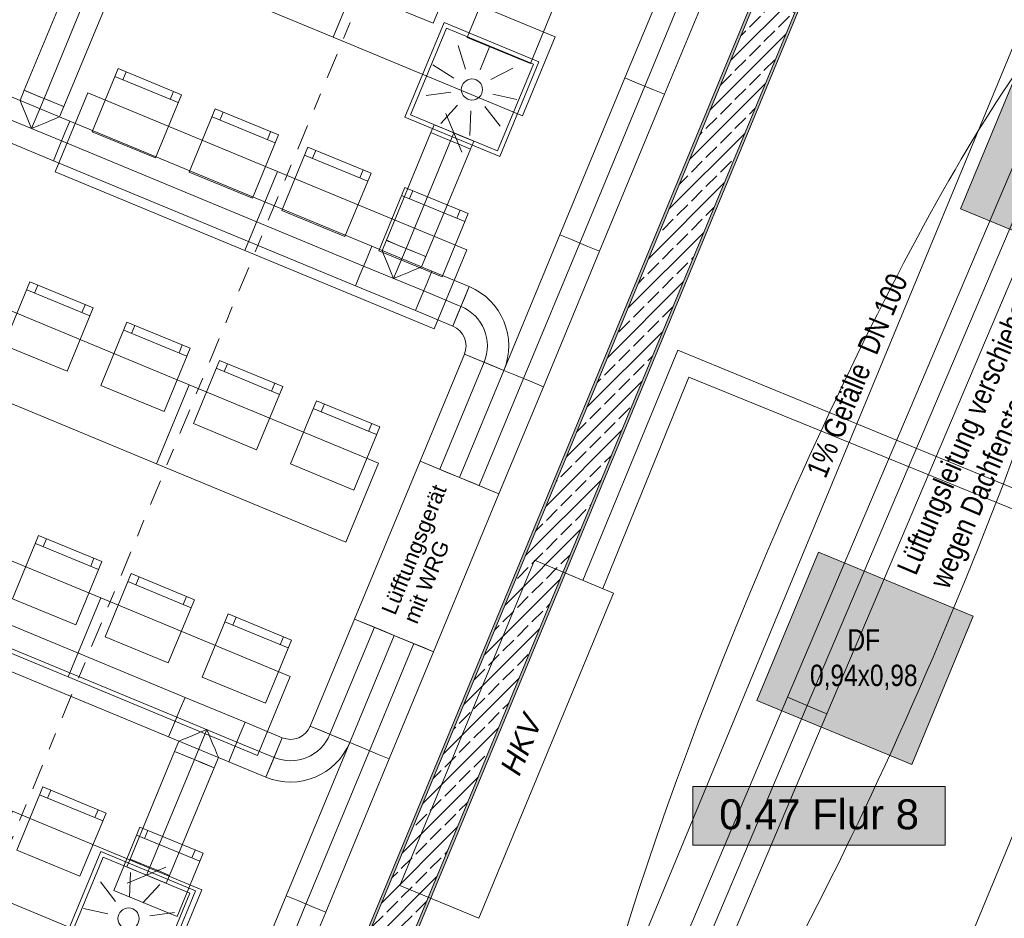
# Model space of a CAD drawing. Header units: metres. Extents: x -79 to 740, y -195 to 69.
# Tile 68 of 183: x 2.82 to 8.58, y 6.2 to 11.46. Entities that reach past the tile are written whole.
import ezdxf
from ezdxf.enums import TextEntityAlignment as Align

# ---------------------------------------------------------------- set-up
doc = ezdxf.new("R2010")
doc.units = ezdxf.units.M
doc.header["$MEASUREMENT"] = 0
doc.linetypes.add('Schnittlinie', pattern=[0.3, 0.15, -0.075, 0, -0.075])
doc.linetypes.add('STRICHPUNKT2', pattern=[12.7, 6.35, -3.175, 0, -3.175])
for name, color, linetype in [('00 Linien_Kreise_Splines', 7, 'Continuous'), ('70 Entwässerung_Schmutzwasser', 7, 'Continuous'), ('70 Heizung', 7, 'Continuous'), ('70 Lüftung', 7, 'Continuous'), ('90 Allgemein Hinweise', 7, 'Continuous'), ('Neubau_10 Wand außen', 7, 'Continuous'), ('Neubau_30 Dachfenster', 7, 'Continuous'), ('Neubau_50 Möblierung', 7, 'Continuous'), ('Neubau_80 Raum', 7, 'Continuous')]:
    doc.layers.add(name, color=color, linetype=linetype)
doc.styles.add('ERSTELLTER_STIL_1', font='ARIALN.TTF')
doc.styles.add('ERSTELLTER_STIL_2', font='ARIALN.TTF')
doc.styles.add('ERSTELLTER_STIL_3', font='arial.ttf')
doc.styles.add('ERSTELLTER_STIL_5', font='arial.ttf')
doc.linetypes.add('Wolke', pattern='A,0,[3,995_ARC_240 MEN_GR_EG_2607011.Shx,S=0.015817,R=0,X=-0.000255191,Y=0.048578],-1.9835,0', length=1.9835)
pattern_1 = [(45, (0, 0), (-0.01767767, 0.01767767), [0, -0.025])]

# ---------------------------------------------------------------- blocks, each defined once
blk = doc.blocks.new('Stuhl 02 27[58]_1', base_point=(3.7373, 6.2108))
at = {"layer": 'Neubau_50 Möblierung', "color": 8, "linetype": 'Continuous', "lineweight": 18}
for p, q in [((3.8705, 6.5344), (3.5006, 6.6867)), ((3.5468, 6.6676), (3.5658, 6.7139)), ((3.8242, 6.5534), (3.8433, 6.5997))]:
    blk.add_line(p, q, dxfattribs=at)
at = {"layer": 'Neubau_50 Möblierung', "color": 8, "linetype": 'Continuous', "lineweight": 18, "flags": 128}
blk.add_lwpolyline([(3.7373, 6.2108), (3.3674, 6.363), (3.5196, 6.7329), (3.8895, 6.5807)], close=True, dxfattribs=at)
blk = doc.blocks.new('Stuhl 02 27[59]_1', base_point=(3.1693, 6.4464))
at = {"layer": 'Neubau_50 Möblierung', "color": 8, "linetype": 'Continuous', "lineweight": 18}
for p, q in [((3.3028, 6.7699), (2.933, 6.9225)), ((2.9793, 6.9034), (2.9983, 6.9496)), ((3.2566, 6.789), (3.2756, 6.8352))]:
    blk.add_line(p, q, dxfattribs=at)
at = {"layer": 'Neubau_50 Möblierung', "color": 8, "linetype": 'Continuous', "lineweight": 18, "flags": 128}
blk.add_lwpolyline([(3.1693, 6.4464), (2.7995, 6.599), (2.9521, 6.9687), (3.3219, 6.8161)], close=True, dxfattribs=at)
blk = doc.blocks.new('Schultisch 27[99]_1', base_point=(3.6917, 5.9055))
at = {"layer": 'Neubau_50 Möblierung', "color": 8, "linetype": 'Continuous', "lineweight": 18, "flags": 128}
blk.add_lwpolyline([(3.6917, 5.9055), (2.583, 6.3647), (2.7744, 6.8266), (3.883, 6.3674)], close=True, dxfattribs=at)
blk = doc.blocks.new('Stuhl 02 27[102]_1', base_point=(3.1452, 7.9172))
at = {"layer": 'Neubau_50 Möblierung', "color": 8, "linetype": 'Continuous', "lineweight": 18}
for p, q in [((2.9548, 8.3741), (2.9738, 8.4203)), ((3.2784, 8.2409), (2.9085, 8.3931)), ((3.2322, 8.2599), (3.2512, 8.3061))]:
    blk.add_line(p, q, dxfattribs=at)
at = {"layer": 'Neubau_50 Möblierung', "color": 8, "linetype": 'Continuous', "lineweight": 18, "flags": 128}
blk.add_lwpolyline([(3.1452, 7.9172), (2.7753, 8.0694), (2.9276, 8.4393), (3.2975, 8.2871)], close=True, dxfattribs=at)
blk = doc.blocks.new('Stuhl 02 27[104]_1', base_point=(4.2539, 7.458))
at = {"layer": 'Neubau_50 Möblierung', "color": 8, "linetype": 'Continuous', "lineweight": 18}
for p, q in [((4.0634, 7.9149), (4.0825, 7.9611)), ((4.3871, 7.7817), (4.0172, 7.9339)), ((4.3409, 7.8007), (4.3599, 7.8469))]:
    blk.add_line(p, q, dxfattribs=at)
at = {"layer": 'Neubau_50 Möblierung', "color": 8, "linetype": 'Continuous', "lineweight": 18, "flags": 128}
blk.add_lwpolyline([(4.2539, 7.458), (3.884, 7.6102), (4.0362, 7.9801), (4.4061, 7.8279)], close=True, dxfattribs=at)
blk = doc.blocks.new('Stuhl 02 27[105]_1', base_point=(3.6859, 7.6936))
at = {"layer": 'Neubau_50 Möblierung', "color": 8, "linetype": 'Continuous', "lineweight": 18}
for p, q in [((3.4959, 8.1507), (3.5149, 8.1969)), ((3.8194, 8.0171), (3.4497, 8.1697)), ((3.7732, 8.0362), (3.7923, 8.0824))]:
    blk.add_line(p, q, dxfattribs=at)
at = {"layer": 'Neubau_50 Möblierung', "color": 8, "linetype": 'Continuous', "lineweight": 18, "flags": 128}
blk.add_lwpolyline([(3.6859, 7.6936), (3.3161, 7.8462), (3.4687, 8.216), (3.8385, 8.0634)], close=True, dxfattribs=at)
blk = doc.blocks.new('Stuhl 02 27[107]_1', base_point=(3.6619, 9.1644))
at = {"layer": 'Neubau_50 Möblierung', "color": 8, "linetype": 'Continuous', "lineweight": 18}
for p, q in [((3.7951, 9.4881), (3.4252, 9.6403)), ((3.4714, 9.6213), (3.4904, 9.6676)), ((3.7488, 9.5071), (3.7679, 9.5534))]:
    blk.add_line(p, q, dxfattribs=at)
at = {"layer": 'Neubau_50 Möblierung', "color": 8, "linetype": 'Continuous', "lineweight": 18, "flags": 128}
blk.add_lwpolyline([(3.6619, 9.1644), (3.292, 9.3167), (3.4442, 9.6866), (3.8141, 9.5343)], close=True, dxfattribs=at)
blk = doc.blocks.new('Stuhl 02 27[108]_1', base_point=(3.0939, 9.4001))
at = {"layer": 'Neubau_50 Möblierung', "color": 8, "linetype": 'Continuous', "lineweight": 18}
for p, q in [((3.2274, 9.7236), (2.8576, 9.8762)), ((2.9038, 9.8571), (2.9229, 9.9033)), ((3.1812, 9.7427), (3.2002, 9.7889))]:
    blk.add_line(p, q, dxfattribs=at)
at = {"layer": 'Neubau_50 Möblierung', "color": 8, "linetype": 'Continuous', "lineweight": 18, "flags": 128}
blk.add_lwpolyline([(3.0939, 9.4001), (2.7241, 9.5527), (2.8767, 9.9224), (3.2464, 9.7698)], close=True, dxfattribs=at)
blk = doc.blocks.new('Stuhl 02 27[109]_1', base_point=(4.7705, 8.7052))
at = {"layer": 'Neubau_50 Möblierung', "color": 8, "linetype": 'Continuous', "lineweight": 18}
for p, q in [((4.9037, 9.0289), (4.5338, 9.1811)), ((4.5801, 9.1621), (4.5991, 9.2083)), ((4.8575, 9.0479), (4.8765, 9.0942))]:
    blk.add_line(p, q, dxfattribs=at)
at = {"layer": 'Neubau_50 Möblierung', "color": 8, "linetype": 'Continuous', "lineweight": 18, "flags": 128}
blk.add_lwpolyline([(4.7705, 8.7052), (4.4006, 8.8575), (4.5529, 9.2274), (4.9228, 9.0751)], close=True, dxfattribs=at)
blk = doc.blocks.new('Stuhl 02 27[110]_1', base_point=(4.2025, 8.9408))
at = {"layer": 'Neubau_50 Möblierung', "color": 8, "linetype": 'Continuous', "lineweight": 18}
for p, q in [((4.336, 9.2644), (3.9663, 9.417)), ((4.0125, 9.3979), (4.0316, 9.4441)), ((4.2898, 9.2834), (4.3089, 9.3297))]:
    blk.add_line(p, q, dxfattribs=at)
at = {"layer": 'Neubau_50 Möblierung', "color": 8, "linetype": 'Continuous', "lineweight": 18, "flags": 128}
blk.add_lwpolyline([(4.2025, 8.9408), (3.8328, 9.0934), (3.9854, 9.4632), (4.3551, 9.3106)], close=True, dxfattribs=at)
blk = doc.blocks.new('Stuhl 02 27[112]_1', base_point=(4.1785, 10.4117))
at = {"layer": 'Neubau_50 Möblierung', "color": 8, "linetype": 'Continuous', "lineweight": 18}
for p, q in [((4.3117, 10.7353), (3.9418, 10.8876)), ((3.988, 10.8686), (4.0071, 10.9148)), ((4.2655, 10.7544), (4.2845, 10.8006))]:
    blk.add_line(p, q, dxfattribs=at)
at = {"layer": 'Neubau_50 Möblierung', "color": 8, "linetype": 'Continuous', "lineweight": 18, "flags": 128}
blk.add_lwpolyline([(4.1785, 10.4117), (3.8086, 10.5639), (3.9608, 10.9338), (4.3307, 10.7816)], close=True, dxfattribs=at)
blk = doc.blocks.new('Stuhl 02 27[113]_1', base_point=(3.6105, 10.6473))
at = {"layer": 'Neubau_50 Möblierung', "color": 8, "linetype": 'Continuous', "lineweight": 18}
for p, q in [((3.744, 10.9708), (3.3742, 11.1234)), ((3.4205, 11.1044), (3.4395, 11.1506)), ((3.6978, 10.9899), (3.7168, 11.0361))]:
    blk.add_line(p, q, dxfattribs=at)
at = {"layer": 'Neubau_50 Möblierung', "color": 8, "linetype": 'Continuous', "lineweight": 18, "flags": 128}
blk.add_lwpolyline([(3.6105, 10.6473), (3.2407, 10.7999), (3.3933, 11.1696), (3.7631, 11.0171)], close=True, dxfattribs=at)
blk = doc.blocks.new('Stuhl 02 27[114]_1', base_point=(5.2871, 9.9525))
at = {"layer": 'Neubau_50 Möblierung', "color": 8, "linetype": 'Continuous', "lineweight": 18}
for p, q in [((5.4203, 10.2761), (5.0504, 10.4284)), ((5.0967, 10.4093), (5.1157, 10.4556)), ((5.3741, 10.2952), (5.3931, 10.3414))]:
    blk.add_line(p, q, dxfattribs=at)
at = {"layer": 'Neubau_50 Möblierung', "color": 8, "linetype": 'Continuous', "lineweight": 18, "flags": 128}
blk.add_lwpolyline([(5.2871, 9.9525), (4.9172, 10.1047), (5.0695, 10.4746), (5.4394, 10.3224)], close=True, dxfattribs=at)
blk = doc.blocks.new('Stuhl 02 27[115]_1', base_point=(4.7191, 10.1881))
at = {"layer": 'Neubau_50 Möblierung', "color": 8, "linetype": 'Continuous', "lineweight": 18}
for p, q in [((4.8526, 10.5116), (4.4829, 10.6642)), ((4.5291, 10.6451), (4.5482, 10.6914)), ((4.8064, 10.5307), (4.8255, 10.5769))]:
    blk.add_line(p, q, dxfattribs=at)
at = {"layer": 'Neubau_50 Möblierung', "color": 8, "linetype": 'Continuous', "lineweight": 18, "flags": 128}
blk.add_lwpolyline([(4.7191, 10.1881), (4.3494, 10.3407), (4.502, 10.7104), (4.8717, 10.5578)], close=True, dxfattribs=at)
blk = doc.blocks.new('Stuhl 02 27[160]_1', base_point=(5.8038, 11.1997))
at = {"layer": 'Neubau_50 Möblierung', "color": 8, "linetype": 'Continuous', "lineweight": 18}
for p, q in [((5.6133, 11.6566), (5.6323, 11.7028)), ((5.937, 11.5234), (5.5671, 11.6756)), ((5.8907, 11.5424), (5.9098, 11.5886))]:
    blk.add_line(p, q, dxfattribs=at)
at = {"layer": 'Neubau_50 Möblierung', "color": 8, "linetype": 'Continuous', "lineweight": 18, "flags": 128}
blk.add_lwpolyline([(5.8038, 11.1997), (5.4339, 11.3519), (5.5861, 11.7218), (5.956, 11.5696)], close=True, dxfattribs=at)
blk = doc.blocks.new('Stuhl 02 27[161]_1', base_point=(5.2358, 11.4353))
at = {"layer": 'Neubau_50 Möblierung', "color": 8, "linetype": 'Continuous', "lineweight": 18}
for p, q in [((5.0457, 11.8924), (5.0648, 11.9386)), ((5.3693, 11.7589), (4.9995, 11.9114)), ((5.3231, 11.7779), (5.3421, 11.8241))]:
    blk.add_line(p, q, dxfattribs=at)
at = {"layer": 'Neubau_50 Möblierung', "color": 8, "linetype": 'Continuous', "lineweight": 18, "flags": 128}
blk.add_lwpolyline([(5.2358, 11.4353), (4.866, 11.5879), (5.0186, 11.9577), (5.3883, 11.8051)], close=True, dxfattribs=at)
blk = doc.blocks.new('Schultisch 27[220]_1', base_point=(3.0997, 7.6119))
at = {"layer": 'Neubau_50 Möblierung', "color": 8, "linetype": 'Continuous', "lineweight": 18, "flags": 128}
blk.add_lwpolyline([(3.0997, 7.6119), (1.991, 8.0712), (2.1824, 8.5331), (3.291, 8.0739)], close=True, dxfattribs=at)
blk = doc.blocks.new('Schultisch 27[221]_1', base_point=(4.2083, 7.1527))
at = {"layer": 'Neubau_50 Möblierung', "color": 8, "linetype": 'Continuous', "lineweight": 18, "flags": 128}
blk.add_lwpolyline([(4.2083, 7.1527), (3.0997, 7.6119), (3.291, 8.0739), (4.3997, 7.6147)], close=True, dxfattribs=at)
blk = doc.blocks.new('Schultisch 27[222]_1', base_point=(3.6163, 8.8592))
at = {"layer": 'Neubau_50 Möblierung', "color": 8, "linetype": 'Continuous', "lineweight": 18, "flags": 128}
blk.add_lwpolyline([(3.6163, 8.8592), (2.5076, 9.3184), (2.699, 9.7803), (3.8076, 9.3211)], close=True, dxfattribs=at)
blk = doc.blocks.new('Schultisch 27[223]_1', base_point=(4.7249, 8.4))
at = {"layer": 'Neubau_50 Möblierung', "color": 8, "linetype": 'Continuous', "lineweight": 18, "flags": 128}
blk.add_lwpolyline([(4.7249, 8.4), (3.6163, 8.8592), (3.8076, 9.3211), (4.9163, 8.8619)], close=True, dxfattribs=at)
blk = doc.blocks.new('Schultisch 27[224]_1', base_point=(4.1329, 10.1064))
at = {"layer": 'Neubau_50 Möblierung', "color": 8, "linetype": 'Continuous', "lineweight": 18, "flags": 128}
blk.add_lwpolyline([(4.1329, 10.1064), (3.0243, 10.5656), (3.2156, 11.0276), (4.3243, 10.5683)], close=True, dxfattribs=at)
blk = doc.blocks.new('Schultisch 27[225]_1', base_point=(5.2416, 9.6472))
at = {"layer": 'Neubau_50 Möblierung', "color": 8, "linetype": 'Continuous', "lineweight": 18, "flags": 128}
blk.add_lwpolyline([(5.2416, 9.6472), (4.1329, 10.1064), (4.3243, 10.5683), (5.4329, 10.1091)], close=True, dxfattribs=at)
blk = doc.blocks.new('Schultisch 27[250]_1', base_point=(4.6495, 11.3536))
at = {"layer": 'Neubau_50 Möblierung', "color": 8, "linetype": 'Continuous', "lineweight": 18, "flags": 128}
blk.add_lwpolyline([(4.6495, 11.3536), (3.5409, 11.8129), (3.7322, 12.2748), (4.8409, 11.8156)], close=True, dxfattribs=at)
blk = doc.blocks.new('Schultisch 27[251]_1', base_point=(5.7582, 10.8944))
at = {"layer": 'Neubau_50 Möblierung', "color": 8, "linetype": 'Continuous', "lineweight": 18, "flags": 128}
blk.add_lwpolyline([(5.7582, 10.8944), (4.6495, 11.3536), (4.8409, 11.8156), (5.9495, 11.3564)], close=True, dxfattribs=at)
blk = doc.blocks.new('Flur 8_0.47_56_1', base_point=(35.3014, -1.1375))
at = {"layer": 'Neubau_80 Raum', "linetype": 'Continuous', "lineweight": 0, "true_color": 0x2a201c}
blk.add_hatch(color=250, dxfattribs=at).paths.add_polyline_path([(6.7541, 6.6282), (8.2307, 6.6282), (8.2307, 6.9719), (6.7541, 6.9719)])
at = {"layer": 'Neubau_80 Raum', "color": 7, "linetype": 'Continuous', "lineweight": 9, "flags": 128}
blk.add_lwpolyline([(6.7541, 6.6282), (8.2307, 6.6282), (8.2307, 6.9719), (6.7541, 6.9719)], close=True, dxfattribs=at)
at = {"layer": 'Neubau_80 Raum', "color": 7, "lineweight": 9, "style": 'ERSTELLTER_STIL_3'}
blk.add_attdef('stApartmentId', text='', height=0.175, dxfattribs=at).set_placement((7.4924, 6.8086), align=Align.MIDDLE_CENTER)
at = {"layer": 'Neubau_80 Raum', "color": 7, "lineweight": 9}
for tag, height, style, p in [('DUMMY_850', 0.2, 'ERSTELLTER_STIL_1', (36.3867, 0.4022)), ('ROOM_NAME', 0.2, 'ERSTELLTER_STIL_1', (34.0514, 0.3403)), ('ROOM_NUMBER', 0.175, 'ERSTELLTER_STIL_3', (34.2161, -0.2078)), ('measuredNetAreaCode', 0.175, 'ERSTELLTER_STIL_3', (34.2161, -0.7234)), ('perimeterCode', 0.175, 'ERSTELLTER_STIL_3', (34.2161, -1.0672)), ('ceilingHeightCode', 0.175, 'ERSTELLTER_STIL_3', (34.2161, -1.4109)), ('measuredAreaCode', 0.175, 'ERSTELLTER_STIL_3', (34.2161, -1.7547)), ('DUMMY_851_0', 0.175, 'ERSTELLTER_STIL_3', (36.1469, -1.7547)), ('DUMMY_852', 0.175, 'ERSTELLTER_STIL_3', (34.2161, -2.0984)), ('DUMMY_851_1', 0.175, 'ERSTELLTER_STIL_3', (36.1469, -2.0984)), ('DUMMY_853', 0.175, 'ERSTELLTER_STIL_3', (34.2161, -2.4422)), ('DUMMY_851_2', 0.175, 'ERSTELLTER_STIL_3', (36.1469, -2.4422))]:
    blk.add_attdef(tag, text='', height=height, dxfattribs=dict(at, style=style)).set_placement(p, align=Align.TOP_LEFT)

msp = doc.modelspace()

# ---------------------------------------------------------------- hatches: boundary and pattern name
at = {"layer": 'Neubau_10 Wand außen', "linetype": 'Continuous', "lineweight": 0, "true_color": 0x000000}
h = msp.add_hatch(dxfattribs=at)
h.set_pattern_fill('Gips_0001', color=18, style=0, pattern_type=2)
h.set_pattern_definition(pattern_1)
h.paths.add_polyline_path([(8.0059, 13.7469), (4.4008, 5.0435), (4.4147, 5.0378), (8.0221, 13.7469)])
h = msp.add_hatch(dxfattribs=at)
h.set_pattern_fill('Beton_Stahlbeton_0001', color=18, style=0, pattern_type=2)
h.set_pattern_definition([(45, (0, 0), (-0.0848528, 0.0848528), []), (45, (-0.04243, 0.04243), (-0.0848528, 0.0848528), [0.09, -0.03])])
h.paths.add_polyline_path([(8.0283, 13.7619), (4.4147, 5.0378), (4.4609, 5.0186), (4.6364, 4.9459), (8.2881, 13.7619)])
h = msp.add_hatch(dxfattribs=at)
h.set_pattern_fill('Gips_0001', color=18, style=0, pattern_type=2)
h.set_pattern_definition(pattern_1)
h.paths.add_polyline_path([(8.2819, 13.7469), (4.6364, 4.9459), (4.6503, 4.9402), (8.2981, 13.7469)])
at = {"layer": 'Neubau_30 Dachfenster', "linetype": 'Continuous', "lineweight": 0, "true_color": 0x000000}
for points in [[(8.3203, 10.3502), (9.2257, 9.9752), (9.5855, 10.8437), (8.6801, 11.2187)], [(7.129, 7.474), (8.0344, 7.099), (8.3941, 7.9675), (7.4887, 8.3425)]]:
    msp.add_hatch(color=18, dxfattribs=at).paths.add_polyline_path(points)

# ---------------------------------------------------------------- linework, layer by layer
at = {"layer": '00 Linien_Kreise_Splines', "color": 7, "linetype": 'Schnittlinie', "lineweight": 9}
msp.add_lwpolyline([(-4.8577, -11.7502), (13.1391, 31.6887)], dxfattribs=at)
at = {"layer": '70 Entwässerung_Schmutzwasser', "color": 34, "linetype": 'Continuous', "lineweight": 18, "true_color": 0xa85100}
msp.add_line((3.959, 0.031), (12.3142, 20.2022), dxfattribs=at)
at = {"layer": '70 Heizung', "color": 5, "linetype": 'Continuous', "lineweight": 18}
for p, q in [((6.6653, 9.5234), (6.1107, 8.1766)), ((8.8853, 8.6093), (6.6653, 9.5234))]:
    msp.add_line(p, q, dxfattribs=at)
at = {"layer": '70 Heizung', "color": 1, "linetype": 'Continuous', "lineweight": 13}
for p, q in [((6.7305, 9.3657), (6.2268, 8.1286)), ((8.9595, 8.4582), (6.7305, 9.3657))]:
    msp.add_line(p, q, dxfattribs=at)
at = {"layer": '70 Heizung', "color": 7, "linetype": 'Continuous', "lineweight": 13}
for p, q in [((5.0398, 6.3932), (5.8272, 8.294)), ((5.8272, 8.294), (6.2891, 8.1027)), ((6.2891, 8.1027), (5.5018, 6.2019)), ((5.5018, 6.2019), (5.0398, 6.3932))]:
    msp.add_line(p, q, dxfattribs=at)
at = {"layer": '70 Lüftung', "color": 36, "linetype": 'Continuous', "lineweight": 18, "true_color": 0x7e4100}
for p, q in [((9.4082, 12.4409), (7.3081, 7.4935)), ((7.5382, 7.3958), (9.6383, 12.3432)), ((5.0066, 7.8547), (4.7472, 7.2286)), ((5.0066, 7.8547), (5.0742, 7.8267)), ((5.0742, 7.8267), (5.1699, 7.7871)), ((5.1699, 7.7871), (5.2375, 7.759)), ((4.9782, 7.1329), (5.2375, 7.759)), ((7.3081, 7.4935), (5.7589, 3.8437)), ((7.3755, 7.4649), (7.3081, 7.4935)), ((7.3081, 7.4935), (7.3755, 7.4649)), ((7.4708, 7.4244), (7.3755, 7.4649)), ((7.3755, 7.4649), (7.4708, 7.4244)), ((5.989, 3.746), (7.5382, 7.3958)), ((7.5382, 7.3958), (7.4708, 7.4244)), ((7.4708, 7.4244), (7.5382, 7.3958)), ((4.7472, 7.2286), (4.3758, 6.3318)), ((4.7472, 7.2286), (4.8149, 7.2005)), ((4.8149, 7.2005), (4.7472, 7.2286)), ((4.8149, 7.2005), (4.9105, 7.1609)), ((4.9105, 7.1609), (4.8149, 7.2005)), ((4.9105, 7.1609), (4.9782, 7.1329)), ((4.9782, 7.1329), (4.9105, 7.1609)), ((4.6067, 6.2361), (4.9782, 7.1329)), ((4.3758, 6.3318), (3.6068, 4.4754)), ((4.4434, 6.3038), (4.3758, 6.3318)), ((4.3758, 6.3318), (4.4434, 6.3038)), ((4.5391, 6.2642), (4.4434, 6.3038)), ((4.4434, 6.3038), (4.5391, 6.2642)), ((3.8378, 4.3797), (4.6067, 6.2361)), ((4.6067, 6.2361), (4.5391, 6.2642)), ((4.5391, 6.2642), (4.6067, 6.2361))]:
    msp.add_line(p, q, dxfattribs=at)
at = {"layer": '70 Lüftung', "color": 36, "linetype": 'STRICHPUNKT2', "lineweight": 18, "true_color": 0x7e4100}
for p, q in [((9.5232, 12.392), (7.4232, 7.4446)), ((5.1221, 7.8069), (4.8627, 7.1807)), ((5.8739, 3.7949), (7.4232, 7.4446)), ((4.4913, 6.284), (4.8627, 7.1807)), ((4.4913, 6.284), (3.7223, 4.4275))]:
    msp.add_line(p, q, dxfattribs=at)
at = {"layer": '70 Lüftung', "color": 70, "linetype": 'Continuous', "lineweight": 18, "true_color": 0x73ff00}
for p, q in [((6.6099, 11.7254), (6.3571, 11.1151)), ((6.588, 11.0194), (6.8408, 11.6297)), ((6.3571, 11.1151), (5.977, 10.1974)), ((6.3571, 11.1151), (6.4247, 11.087)), ((6.4247, 11.087), (6.3571, 11.1151)), ((6.4247, 11.087), (6.5204, 11.0474)), ((6.5204, 11.0474), (6.4247, 11.087)), ((6.2079, 10.1018), (6.588, 11.0194)), ((6.5204, 11.0474), (6.588, 11.0194)), ((6.588, 11.0194), (6.5204, 11.0474)), ((5.977, 10.1974), (5.6486, 9.4047)), ((5.977, 10.1974), (6.0446, 10.1694)), ((5.977, 10.1974), (6.0446, 10.1694)), ((6.0446, 10.1694), (6.1403, 10.1298)), ((6.0446, 10.1694), (6.1403, 10.1298)), ((5.8796, 9.3091), (6.2079, 10.1018)), ((6.1403, 10.1298), (6.2079, 10.1018)), ((6.1403, 10.1298), (6.2079, 10.1018)), ((5.6486, 9.4047), (5.3893, 8.7786)), ((5.7163, 9.3767), (5.6486, 9.4047)), ((5.6486, 9.4047), (5.7163, 9.3767)), ((5.8119, 9.3371), (5.7163, 9.3767)), ((5.7163, 9.3767), (5.8119, 9.3371)), ((5.8796, 9.3091), (5.8119, 9.3371)), ((5.8119, 9.3371), (5.8796, 9.3091)), ((5.6202, 8.6829), (5.8796, 9.3091)), ((5.4569, 8.7506), (5.3893, 8.7786)), ((5.5526, 8.7109), (5.4569, 8.7506)), ((5.6202, 8.6829), (5.5526, 8.7109))]:
    msp.add_line(p, q, dxfattribs=at)
at = {"layer": '70 Lüftung', "color": 70, "linetype": 'STRICHPUNKT2', "lineweight": 18, "true_color": 0x73ff00}
for p, q in [((6.4725, 11.0672), (6.7253, 11.6775)), ((6.4725, 11.0672), (6.0924, 10.1496)), ((6.0924, 10.1496), (5.7641, 9.3569)), ((5.5047, 8.7308), (5.7641, 9.3569))]:
    msp.add_line(p, q, dxfattribs=at)
at = {"layer": '70 Lüftung', "color": 5, "linetype": 'Continuous', "lineweight": 18}
for p, q in [((3.0793, 11.6116), (2.8437, 11.0428)), ((3.0746, 10.9472), (3.3102, 11.5159)), ((3.1098, 10.8622), (2.7588, 11.0077)), ((2.8188, 10.9828), (2.8437, 11.0428)), ((2.8476, 11.0412), (2.8437, 11.0428)), ((2.9113, 11.0148), (2.8437, 11.0428)), ((2.8592, 11.0364), (2.8476, 11.0412)), ((2.8775, 11.0288), (2.8592, 11.0364)), ((2.9014, 11.0189), (2.8775, 11.0288)), ((2.9293, 11.0074), (2.9014, 11.0189)), ((3.007, 10.9752), (2.9113, 11.0148)), ((2.9592, 10.995), (2.9293, 11.0074)), ((2.8211, 10.9772), (2.8188, 10.9828)), ((2.8279, 10.9609), (2.8211, 10.9772)), ((2.8386, 10.935), (2.8279, 10.9609)), ((2.9891, 10.9826), (2.9592, 10.995)), ((3.0169, 10.9711), (2.9891, 10.9826)), ((3.0746, 10.9472), (3.007, 10.9752)), ((3.0408, 10.9612), (3.0169, 10.9711)), ((3.0592, 10.9536), (3.0408, 10.9612)), ((3.0498, 10.8871), (3.0746, 10.9472)), ((3.0707, 10.9488), (3.0592, 10.9536)), ((3.0746, 10.9472), (3.0707, 10.9488)), ((2.8526, 10.9011), (2.8386, 10.935)), ((2.8689, 10.8617), (2.8526, 10.9011)), ((3.0442, 10.8848), (3.0279, 10.8781)), ((3.0498, 10.8871), (3.0442, 10.8848)), ((2.8865, 10.8195), (2.8689, 10.8617)), ((2.9287, 10.837), (2.8865, 10.8195)), ((2.9681, 10.8533), (2.9287, 10.837)), ((3.0019, 10.8673), (2.9681, 10.8533)), ((3.0279, 10.8781), (3.0019, 10.8673)), ((3.1098, 10.8622), (3.0818, 10.7946)), ((3.0818, 10.7946), (3.1098, 10.8622)), ((4.8764, 10.1305), (3.1098, 10.8622)), ((2.6631, 10.7767), (3.0142, 10.6313)), ((3.0818, 10.7946), (3.0422, 10.6989)), ((3.0422, 10.6989), (3.0818, 10.7946)), ((5.222, 10.7951), (4.9613, 10.1657)), ((5.2897, 10.767), (5.222, 10.7951)), ((5.3854, 10.7274), (5.2897, 10.767)), ((5.453, 10.6994), (5.3854, 10.7274)), ((3.0422, 10.6989), (3.0142, 10.6313)), ((3.0142, 10.6313), (3.0422, 10.6989)), ((5.1923, 10.07), (5.453, 10.6994)), ((3.0142, 10.6313), (4.7807, 9.8995)), ((4.9365, 10.1056), (4.9613, 10.1657)), ((4.9653, 10.164), (4.9613, 10.1657)), ((5.029, 10.1377), (4.9613, 10.1657)), ((4.9768, 10.1593), (4.9653, 10.164)), ((4.9952, 10.1517), (4.9768, 10.1593)), ((5.0191, 10.1418), (4.9952, 10.1517)), ((5.0469, 10.1302), (5.0191, 10.1418)), ((5.1247, 10.098), (5.029, 10.1377)), ((4.8764, 10.1305), (4.8484, 10.0628)), ((4.8484, 10.0628), (4.8764, 10.1305)), ((5.2275, 9.9851), (4.8764, 10.1305)), ((4.9388, 10.1001), (4.9365, 10.1056)), ((4.9455, 10.0837), (4.9388, 10.1001)), ((4.9563, 10.0578), (4.9455, 10.0837)), ((5.0768, 10.1178), (5.0469, 10.1302)), ((5.1067, 10.1055), (5.0768, 10.1178)), ((5.1346, 10.0939), (5.1067, 10.1055)), ((5.1923, 10.07), (5.1247, 10.098)), ((5.1585, 10.084), (5.1346, 10.0939)), ((5.1768, 10.0764), (5.1585, 10.084)), ((4.8484, 10.0628), (4.8088, 9.9672)), ((4.8088, 9.9672), (4.8484, 10.0628)), ((4.9703, 10.024), (4.9563, 10.0578)), ((4.9866, 9.9846), (4.9703, 10.024)), ((5.1674, 10.01), (5.1923, 10.07)), ((5.1884, 10.0716), (5.1768, 10.0764)), ((5.1923, 10.07), (5.1884, 10.0716)), ((4.8088, 9.9672), (4.7807, 9.8995)), ((4.7807, 9.8995), (4.8088, 9.9672)), ((5.0041, 9.9423), (4.9866, 9.9846)), ((5.0858, 9.9761), (5.0464, 9.9598)), ((5.1196, 9.9901), (5.0858, 9.9761)), ((5.1456, 10.0009), (5.1196, 9.9901)), ((5.1619, 10.0076), (5.1456, 10.0009)), ((5.1674, 10.01), (5.1619, 10.0076)), ((5.2275, 9.9851), (5.1995, 9.9174)), ((5.1995, 9.9174), (5.2275, 9.9851)), ((5.4457, 9.8947), (5.2275, 9.9851)), ((5.0464, 9.9598), (5.0041, 9.9423)), ((5.1995, 9.9174), (5.1598, 9.8218)), ((5.1598, 9.8218), (5.1995, 9.9174)), ((4.7807, 9.8995), (5.1318, 9.7541)), ((5.35, 9.6637), (5.4457, 9.8947)), ((5.4176, 9.8271), (5.4457, 9.8947)), ((5.1598, 9.8218), (5.1318, 9.7541)), ((5.1318, 9.7541), (5.1598, 9.8218)), ((5.378, 9.7314), (5.4176, 9.8271)), ((5.1318, 9.7541), (5.35, 9.6637)), ((5.35, 9.6637), (5.378, 9.7314)), ((5.4176, 9.5004), (5.1583, 8.8743)), ((5.4176, 9.5004), (5.6486, 9.4047)), ((5.4853, 9.4724), (5.4176, 9.5004)), ((5.581, 9.4328), (5.4853, 9.4724)), ((5.3893, 8.7786), (5.6486, 9.4047)), ((5.6486, 9.4047), (5.581, 9.4328)), ((5.2259, 8.8462), (5.1583, 8.8743)), ((5.3216, 8.8066), (5.2259, 8.8462)), ((5.3893, 8.7786), (5.3216, 8.8066))]:
    msp.add_line(p, q, dxfattribs=at)
at = {"layer": '70 Lüftung', "color": 5, "linetype": 'STRICHPUNKT2', "lineweight": 18}
for p, q in [((2.9592, 10.995), (3.1948, 11.5638)), ((2.8865, 10.8195), (2.9592, 10.995)), ((2.7109, 10.8922), (3.062, 10.7468)), ((3.062, 10.7468), (4.8286, 10.015)), ((5.0768, 10.1178), (5.3375, 10.7472)), ((5.0041, 9.9423), (5.0768, 10.1178)), ((4.8286, 10.015), (5.1797, 9.8696)), ((5.1797, 9.8696), (5.3978, 9.7792)), ((5.2738, 8.8264), (5.5331, 9.4526))]:
    msp.add_line(p, q, dxfattribs=at)
at = {"layer": '70 Lüftung', "color": 253, "linetype": 'Continuous', "lineweight": 18, "true_color": 0xaaaaaa}
for p, q in [((5.0699, 10.8851), (5.2995, 11.4395)), ((5.1026, 10.8987), (5.3131, 11.4068)), ((5.8539, 11.2099), (5.2995, 11.4395)), ((5.8212, 11.1963), (5.3131, 11.4068)), ((5.3807, 11.305), (5.4243, 11.1667)), ((5.5652, 11.2969), (5.5097, 11.163)), ((5.2342, 11.1926), (5.3565, 11.1147)), ((5.6107, 10.6882), (5.8212, 11.1963)), ((5.6243, 10.6555), (5.8539, 11.2099)), ((5.7014, 11.1722), (5.5728, 11.1052)), ((5.1942, 11.0123), (5.338, 11.0312)), ((5.4619, 11.0475), (5.462, 11.0475)), ((5.7255, 10.9891), (5.5839, 11.0204)), ((5.2795, 10.8484), (5.3775, 10.9553)), ((5.6263, 10.8333), (5.538, 10.9483)), ((5.6243, 10.6555), (5.0699, 10.8851)), ((5.6107, 10.6882), (5.1026, 10.8987)), ((5.4035, 10.6803), (5.3098, 10.9066)), ((5.4501, 10.7778), (5.4564, 10.9226)), ((5.2412, 10.8413), (5.222, 10.7951)), ((5.2412, 10.8413), (5.3088, 10.8132)), ((5.222, 10.7951), (5.2897, 10.767)), ((5.3088, 10.8132), (5.4045, 10.7736)), ((5.4045, 10.7736), (5.4721, 10.7456)), ((5.2897, 10.767), (5.3854, 10.7274)), ((5.3854, 10.7274), (5.453, 10.6994)), ((5.453, 10.6994), (5.4721, 10.7456)), ((3.2912, 6.591), (3.0616, 6.0366)), ((3.8456, 6.3613), (3.2912, 6.591)), ((3.3048, 6.5583), (3.0943, 6.0502)), ((3.8129, 6.3478), (3.3048, 6.5583)), ((3.4625, 6.5471), (3.4433, 6.5009)), ((3.5301, 6.5191), (3.4625, 6.5471)), ((3.6258, 6.4794), (3.5301, 6.5191)), ((3.511, 6.4729), (3.4433, 6.5009)), ((3.672, 6.4999), (3.4456, 6.4062)), ((3.4654, 6.4687), (3.459, 6.3239)), ((3.6067, 6.4332), (3.511, 6.4729)), ((3.6934, 6.4514), (3.6258, 6.4794)), ((3.6743, 6.4052), (3.6934, 6.4514)), ((3.2892, 6.4132), (3.3775, 6.2982)), ((3.636, 6.398), (3.538, 6.2911)), ((3.6743, 6.4052), (3.6067, 6.4332)), ((3.8129, 6.3478), (3.6024, 5.8397)), ((3.8456, 6.3613), (3.6159, 5.807)), ((3.19, 6.2574), (3.3315, 6.226)), ((3.7213, 6.2342), (3.5775, 6.2153))]:
    msp.add_line(p, q, dxfattribs=at)
at = {"layer": '70 Lüftung', "color": 253, "linetype": 'STRICHPUNKT2', "lineweight": 18, "true_color": 0xaaaaaa}
for p, q in [((5.3375, 10.7472), (5.3567, 10.7934)), ((3.578, 6.4992), (3.5588, 6.4531))]:
    msp.add_line(p, q, dxfattribs=at)
at = {"layer": '70 Lüftung', "color": 7, "linetype": 'Continuous', "lineweight": 13}
for p, q in [((5.1583, 8.8743), (4.7756, 7.9504)), ((5.6202, 8.6829), (5.1583, 8.8743)), ((5.2375, 7.759), (5.6202, 8.6829)), ((4.7756, 7.9504), (5.2375, 7.759))]:
    msp.add_line(p, q, dxfattribs=at)
at = {"layer": '70 Lüftung', "color": 2, "linetype": 'Continuous', "lineweight": 18}
for p, q in [((3.7837, 7.4924), (2.0171, 8.2241)), ((1.9214, 7.9931), (3.688, 7.2614)), ((4.7756, 7.9504), (4.5162, 7.3242)), ((4.7756, 7.9504), (4.8433, 7.9224)), ((4.8433, 7.9224), (4.9389, 7.8827)), ((4.7472, 7.2286), (5.0066, 7.8547)), ((4.9389, 7.8827), (5.0066, 7.8547)), ((3.7837, 7.4924), (3.7556, 7.4247)), ((3.7556, 7.4247), (3.7837, 7.4924)), ((4.1347, 7.3469), (3.7837, 7.4924)), ((3.7556, 7.4247), (3.716, 7.329)), ((3.716, 7.329), (3.7556, 7.4247)), ((3.716, 7.329), (3.688, 7.2614)), ((3.688, 7.2614), (3.716, 7.329)), ((4.1347, 7.3469), (4.1067, 7.2793)), ((4.1347, 7.3469), (4.1067, 7.2793)), ((4.3529, 7.2566), (4.1347, 7.3469)), ((4.5162, 7.3242), (4.7472, 7.2286)), ((4.5162, 7.3242), (4.5839, 7.2962)), ((3.688, 7.2614), (4.0391, 7.116)), ((3.7959, 7.2563), (3.7699, 7.2456)), ((3.8297, 7.2704), (3.7959, 7.2563)), ((3.8691, 7.2867), (3.8297, 7.2704)), ((3.9114, 7.3042), (3.8691, 7.2867)), ((3.9289, 7.2619), (3.9114, 7.3042)), ((3.9452, 7.2225), (3.9289, 7.2619)), ((4.1067, 7.2793), (4.0671, 7.1836)), ((4.1067, 7.2793), (4.0671, 7.1836)), ((4.3529, 7.2566), (4.2572, 7.0256)), ((4.3529, 7.2566), (4.3249, 7.1889)), ((4.5839, 7.2962), (4.6796, 7.2566)), ((4.6796, 7.2566), (4.7472, 7.2286)), ((3.7232, 7.1765), (3.748, 7.2365)), ((3.7536, 7.2388), (3.748, 7.2365)), ((3.7699, 7.2456), (3.7536, 7.2388)), ((3.9592, 7.1887), (3.9452, 7.2225)), ((3.7232, 7.1765), (3.4625, 6.5471)), ((3.7271, 7.1748), (3.7232, 7.1765)), ((3.7232, 7.1765), (3.7908, 7.1485)), ((3.7386, 7.1701), (3.7271, 7.1748)), ((3.757, 7.1625), (3.7386, 7.1701)), ((3.7809, 7.1526), (3.757, 7.1625)), ((3.8088, 7.141), (3.7809, 7.1526)), ((3.7908, 7.1485), (3.8865, 7.1088)), ((3.97, 7.1627), (3.9592, 7.1887)), ((3.9767, 7.1464), (3.97, 7.1627)), ((3.979, 7.1409), (3.9767, 7.1464)), ((4.0671, 7.1836), (4.0391, 7.116)), ((4.0671, 7.1836), (4.0391, 7.116)), ((4.3249, 7.1889), (4.2853, 7.0933)), ((3.8387, 7.1286), (3.8088, 7.141)), ((3.8685, 7.1163), (3.8387, 7.1286)), ((3.8964, 7.1047), (3.8685, 7.1163)), ((3.8865, 7.1088), (3.9541, 7.0808)), ((3.9203, 7.0948), (3.8964, 7.1047)), ((3.9387, 7.0872), (3.9203, 7.0948)), ((3.9502, 7.0824), (3.9387, 7.0872)), ((3.9541, 7.0808), (3.979, 7.1409)), ((4.0391, 7.116), (4.2572, 7.0256)), ((4.2853, 7.0933), (4.2572, 7.0256)), ((3.6934, 6.4514), (3.9541, 7.0808)), ((3.9541, 7.0808), (3.9502, 7.0824)), ((3.4625, 6.5471), (3.5301, 6.5191)), ((3.5301, 6.5191), (3.6258, 6.4794)), ((3.6258, 6.4794), (3.6934, 6.4514))]:
    msp.add_line(p, q, dxfattribs=at)
at = {"layer": '70 Lüftung', "color": 2, "linetype": 'STRICHPUNKT2', "lineweight": 18}
for p, q in [((1.9692, 8.1086), (3.7358, 7.3769)), ((4.8911, 7.9025), (4.6317, 7.2764)), ((3.7358, 7.3769), (4.0869, 7.2315)), ((3.9114, 7.3042), (3.8387, 7.1286)), ((4.3051, 7.1411), (4.0869, 7.2315)), ((3.8387, 7.1286), (3.578, 6.4992))]:
    msp.add_line(p, q, dxfattribs=at)
at = {"layer": '70 Lüftung', "color": 253, "linetype": 'Continuous', "lineweight": 18, "true_color": 0xaaaaaa}
for centre in [(5.4619, 11.0475), (3.4536, 6.199)]:
    msp.add_circle(centre, 0.062, dxfattribs=at)
at = {"layer": '70 Lüftung', "color": 5, "linetype": 'Continuous', "lineweight": 18}
for radius in [0.375, 0.125]:
    msp.add_arc((5.3022, 9.5482), radius, 337.5, 67.5, dxfattribs=at)
at = {"layer": '70 Lüftung', "color": 5, "linetype": 'STRICHPUNKT2', "lineweight": 18}
msp.add_arc((5.3022, 9.5482), 0.25, 337.5, 67.5, dxfattribs=at)
at = {"layer": '70 Lüftung', "color": 2, "linetype": 'Continuous', "lineweight": 18}
for radius in [0.125, 0.375]:
    msp.add_arc((4.4008, 7.3721), radius, 247.5, 337.5, dxfattribs=at)
at = {"layer": '70 Lüftung', "color": 2, "linetype": 'STRICHPUNKT2', "lineweight": 18}
msp.add_arc((4.4008, 7.3721), 0.25, 247.5, 337.5, dxfattribs=at)
at = {"layer": '90 Allgemein Hinweise', "color": 6, "linetype": 'Wolke', "lineweight": 18}
msp.add_ellipse((7.6771, 8.0429), major_axis=(1.5358, 3.618), ratio=0.144229, dxfattribs=at)
at = {"layer": 'Neubau_10 Wand außen', "color": 7, "linetype": 'Continuous', "lineweight": 13}
for p, q in [((8.0221, 13.7469), (4.4147, 5.0378)), ((4.6364, 4.9459), (8.2881, 13.7619))]:
    msp.add_line(p, q, dxfattribs=at)
at = {"layer": 'Neubau_10 Wand außen', "color": 7, "linetype": 'Continuous', "lineweight": 13, "flags": 128}
for points in [[(8.0059, 13.7469), (4.4008, 5.0435)], [(4.6503, 4.9402), (8.2981, 13.7469)]]:
    msp.add_lwpolyline(points, dxfattribs=at)
at = {"layer": 'Neubau_30 Dachfenster', "color": 7, "linetype": 'Continuous', "lineweight": 9, "flags": 128}
for points in [[(8.3203, 10.3502), (9.2257, 9.9752), (9.5855, 10.8437), (8.6801, 11.2187)], [(7.129, 7.474), (8.0344, 7.099), (8.3941, 7.9675), (7.4887, 8.3425)]]:
    msp.add_lwpolyline(points, close=True, dxfattribs=at)
at = {"layer": 'Neubau_50 Möblierung', "color": 7, "linetype": 'Continuous', "lineweight": 9, "flags": 128}
msp.add_lwpolyline([(12.2002, 13.7469), (8.1741, 4.0272), (7.6198, 4.2568), (11.5507, 13.7469)], close=True, dxfattribs=at)

# ---------------------------------------------------------------- block references
at = {"layer": 'Neubau_50 Möblierung', "color": 8, "linetype": 'Continuous', "lineweight": 18}
for name, p in [('Schultisch 27[250]_1', (4.6495, 11.3536)), ('Stuhl 02 27[161]_1', (5.2358, 11.4353)), ('Schultisch 27[251]_1', (5.7582, 10.8944)), ('Stuhl 02 27[160]_1', (5.8038, 11.1997)), ('Stuhl 02 27[113]_1', (3.6105, 10.6473)), ('Schultisch 27[224]_1', (4.1329, 10.1064)), ('Stuhl 02 27[112]_1', (4.1785, 10.4117)), ('Stuhl 02 27[115]_1', (4.7191, 10.1881)), ('Schultisch 27[225]_1', (5.2416, 9.6472)), ('Stuhl 02 27[114]_1', (5.2871, 9.9525)), ('Stuhl 02 27[108]_1', (3.0939, 9.4001)), ('Schultisch 27[222]_1', (3.6163, 8.8592)), ('Stuhl 02 27[107]_1', (3.6619, 9.1644)), ('Stuhl 02 27[110]_1', (4.2025, 8.9408)), ('Schultisch 27[223]_1', (4.7249, 8.4)), ('Stuhl 02 27[109]_1', (4.7705, 8.7052)), ('Schultisch 27[220]_1', (3.0997, 7.6119)), ('Stuhl 02 27[102]_1', (3.1452, 7.9172)), ('Stuhl 02 27[105]_1', (3.6859, 7.6936)), ('Schultisch 27[221]_1', (4.2083, 7.1527)), ('Stuhl 02 27[104]_1', (4.2539, 7.458)), ('Stuhl 02 27[59]_1', (3.1693, 6.4464)), ('Schultisch 27[99]_1', (3.6917, 5.9055)), ('Stuhl 02 27[58]_1', (3.7373, 6.2108))]:
    msp.add_blockref(name, p, dxfattribs=at)
at = {"layer": 'Neubau_80 Raum', "color": 7, "linetype": 'Continuous', "lineweight": 13}
ref = msp.add_blockref('Flur 8_0.47_56_1', (35.3014, -1.1375), dxfattribs=at)
ref.add_attrib('stApartmentId', '0.47 Flur 8', dxfattribs={"color": 7, "lineweight": 9, "height": 0.175, "style": 'ERSTELLTER_STIL_3'}).set_placement((7.4924, 6.8086), align=Align.MIDDLE_CENTER)

# ---------------------------------------------------------------- texts
at = {"layer": '70 Entwässerung_Schmutzwasser', "color": 34, "linetype": 'Continuous', "lineweight": 18, "true_color": 0xa85100, "insert": (7.4144, 8.8147), "char_height": 0.125, "attachment_point": 1, "rotation": 67.5, "style": 'ERSTELLTER_STIL_2'}
msp.add_mtext('\\A1;{\\pql;\\fArial Narrow|b0|i0|c0|p0;\\W1.000000;1%\\fArial Narrow|b0|i0|c0|p0;\\W1.000000; Gefälle  DN 100}', dxfattribs=at)
at = {"layer": '70 Heizung', "color": 7, "linetype": 'Continuous', "lineweight": 9, "insert": (5.6234, 7.0742), "char_height": 0.125, "attachment_point": 1, "rotation": 67.5, "style": 'ERSTELLTER_STIL_5'}
msp.add_mtext('\\A1;{\\pql;\\fArial|b0|i1|c0|p0;\\W1.000000;H\\fArial|b0|i1|c0|p0;\\W1.000000;KV}', dxfattribs=at)
at = {"layer": '70 Lüftung', "color": 7, "linetype": 'Continuous', "lineweight": 9, "insert": (4.9293, 8.0017), "char_height": 0.09, "attachment_point": 1, "rotation": 67.84401, "line_spacing_factor": 0.923867, "style": 'ERSTELLTER_STIL_3'}
msp.add_mtext('\\A1;{\\pql;\\fArial|b0|i0|c0|p0;\\W1.000000;Lüfftungsgerät\\fArial|b0|i0|c0|p0;\\W1.000000; \\P\\pql;\\fArial|b0|i0|c0|p0;\\W1.000000;mit WRG}', dxfattribs=at)
at = {"layer": '90 Allgemein Hinweise', "color": 6, "linetype": 'Continuous', "lineweight": 18, "insert": (8.2827, 8.1042), "char_height": 0.125, "attachment_point": 7, "rotation": 67, "line_spacing_factor": 0.986803, "style": 'ERSTELLTER_STIL_2'}
msp.add_mtext('\\A1;{\\pql;\\fArial Narrow|b0|i0|c0|p0;\\W1.000000;Lüftungsleitung verschieben \\P\\pql;\\fArial Narrow|b0|i0|c0|p0;\\W1.000000;wegen Dachfenstern}', dxfattribs=at)
at = {"layer": 'Neubau_30 Dachfenster', "color": 7, "linetype": 'Continuous', "lineweight": 9, "insert": (7.7539, 7.8907), "char_height": 0.125, "attachment_point": 2, "line_spacing_factor": 0.993167, "style": 'ERSTELLTER_STIL_2'}
msp.add_mtext('\\A1;{\\pqc;\\fArial Narrow|b0|i0|c0|p0;\\W1.000000;DF\\P\\pqc;\\fArial Narrow|b0|i0|c0|p0;\\W1.000000;0,94x\\fArial Narrow|b0|i0|c0|p0;\\W1.000000;0,98}', dxfattribs=at)

doc.saveas('drawing.dxf')
